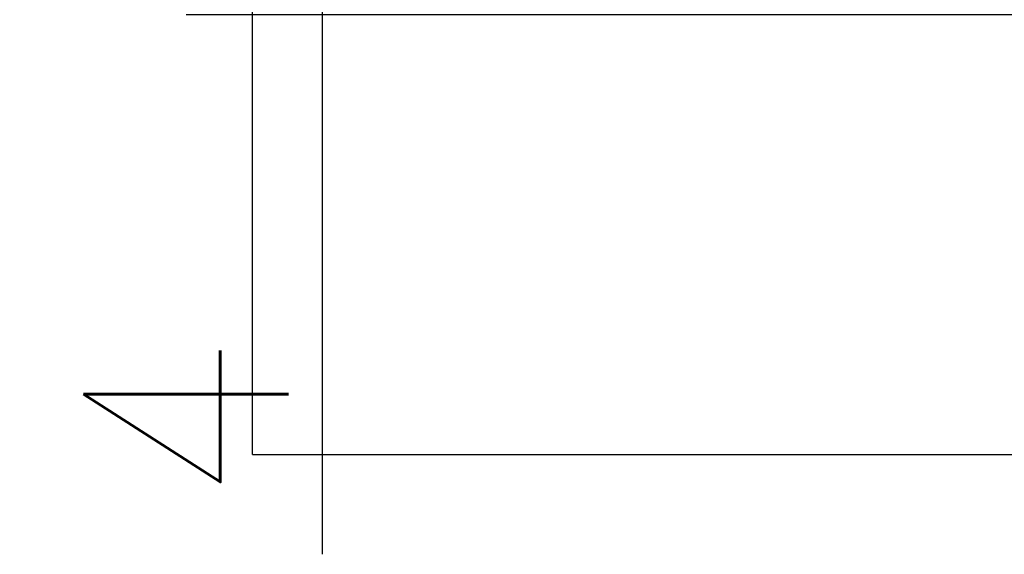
# Model space of a CAD drawing. Header units: millimetres. Extents: x 4 to 205, y 5 to 292.
# Tile 55 of 107: x 79.01 to 93.43, y 160.67 to 168.51. Entities that reach past the tile are written whole.
import ezdxf

# ---------------------------------------------------------------- set-up
doc = ezdxf.new("R2010")
doc.units = ezdxf.units.MM
doc.layers.add('1', color=7, linetype='CONTINUOUS')
doc.styles.add('DEFAULT', font='simplex.shx')
doc.dimstyles.get("Standard").update_dxf_attribs({"dimtxt": 0.18, "dimasz": 0.18, "dimexe": 0.18, "dimexo": 0.0625, "dimgap": 0.09, "dimtad": 0, "dimtih": 1, "dimtoh": 1, "dimdec": 4, "dimzin": 0, "dimdsep": 46, "dimtxsty": 'Standard', "dimcen": 0.09, "dimadec": 0, "dimazin": 0, "dimtfac": 1, "dimtdec": 4, "dimtofl": 0, "dimtmove": 0, "dimatfit": 3, "dimfxl": 1, "dimtolj": 1, "dimtzin": 0, "dimarcsym": 0})

# ---------------------------------------------------------------- blocks, each defined once
blk = doc.blocks.new('DimnDraft3D7')
at = {"layer": '1', "color": 27, "linetype": 'CONTINUOUS'}
blk.add_line((83.444832, 160.673812), (83.444832, 178.08682), dxfattribs=at)
at = {"layer": '1', "color": 152, "linetype": 'CONTINUOUS'}
for p, q in [((109.599776, 170.58682), (81.444832, 170.58682)), ((93.768573, 168.583093), (81.444832, 168.583093))]:
    blk.add_line(p, q, dxfattribs=at)
at = {"layer": '1', "color": 27, "linetype": 'CONTINUOUS'}
for points in [[(83.444832, 170.58682), (82.915851, 173.586818), (83.973813, 173.586822), (83.444832, 170.58682)], [(83.444832, 168.583093), (83.973813, 165.583095), (82.915851, 165.583091), (83.444832, 168.583093)]]:
    blk.add_solid(points, dxfattribs=at)
at = {"layer": '1', "color": 87, "linetype": 'CONTINUOUS', "insert": (82.944832, 161.348812), "char_height": 3, "attachment_point": 7, "rotation": 90, "line_spacing_factor": 1.204819, "style": 'DEFAULT'}
blk.add_mtext('\\W01.000;4 ', dxfattribs=at)

msp = doc.modelspace()

# ---------------------------------------------------------------- linework, layer by layer
at = {"layer": '1', "color": 251, "linetype": 'CONTINUOUS'}
for q in [(82.418, 207.037), (144.307, 162.136)]:
    msp.add_line((82.418, 162.136), q, dxfattribs=at)

# ---------------------------------------------------------------- dimensions: what is measured, and where the dimension line sits
at = {"layer": '1', "color": 27, "linetype": 'CONTINUOUS', "lineweight": -3}
dim = msp.add_linear_dim(base=(83.445, 168.583), p1=(109.6, 170.587), p2=(93.769, 168.583), angle=90, text='\\C87;4', dimstyle='Standard', override={"dimtxt": 3, "dimasz": 3, "dimexe": 2, "dimexo": 2.5, "dimgap": 1.5, "dimtad": 1, "dimtih": 0, "dimtoh": 0, "dimdec": 0, "dimzin": 8, "dimtxsty": 'DEFAULT', "dimsah": 1, "dimclrd": 27, "dimclre": 152, "dimclrt": 87, "dimtm": -0.005, "dimtdec": 2, "dimtofl": 1, "dimtmove": 0}, dxfattribs=at)
dim.commit()
dim.dimension.update_dxf_attribs({"geometry": 'DimnDraft3D7', "text_midpoint": (83.445, 162.009), "dimtype": 160})

doc.saveas('drawing.dxf')
